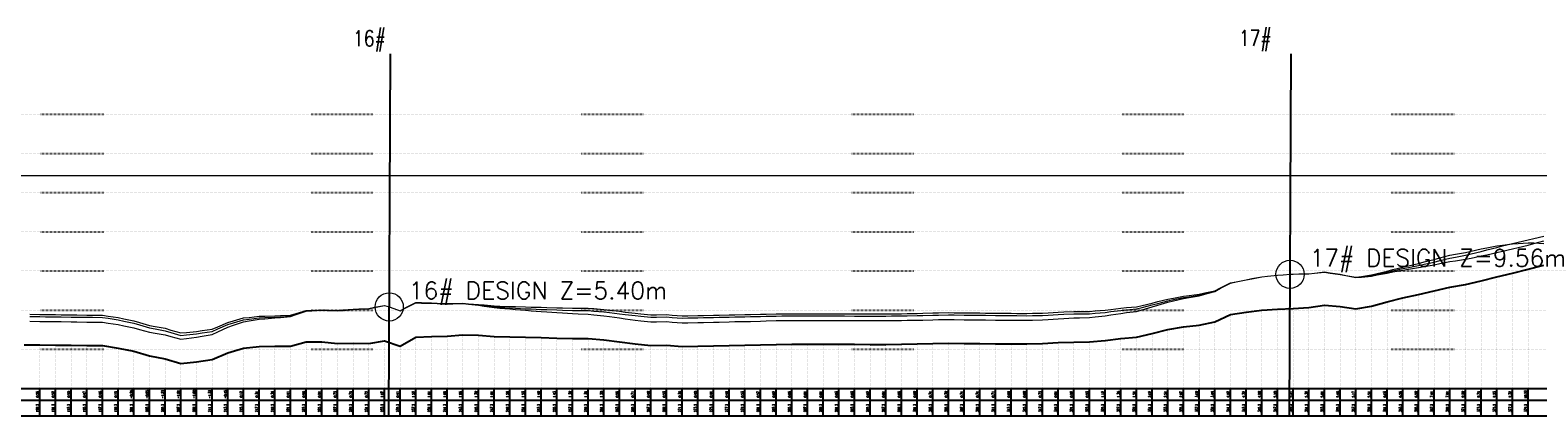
# Model space of a CAD drawing. Extents: x 391415 to 399140, y 3188456 to 3193757.
# Tile 5 of 6: x 393376 to 395301, y 3193250 to 3193743. Entities that reach past the tile are written whole.
import ezdxf
from ezdxf.enums import TextEntityAlignment as Align

# ---------------------------------------------------------------- set-up
doc = ezdxf.new("R2010")
doc.units = 0
doc.linetypes.add('X4', pattern=[1.6, 0, -1.6])
doc.layers.get('0').update_dxf_attribs({"linetype": 'CONTINUOUS'})
for name, color, linetype, lineweight in [('ANNOTATION', 7, 'CONTINUOUS', 0), ('DESIGN_CENTER', 1, 'CONTINUOUS', 0), ('DESIGN_DISTRIBUTED', 3, 'CONTINUOUS', 0), ('DESIGN_LOCAL', 255, 'CONTINUOUS', 0), ('PIER_CONTROL', 6, 'CONTINUOUS', 0), ('WSE_22_190', 4, 'CONTINUOUS', 0)]:
    doc.layers.add(name, color=color, linetype=linetype, lineweight=lineweight)
for name, color, linetype in [('DMX', 1, 'CONTINUOUS'), ('ZDH', 1, 'CONTINUOUS'), ('zdm1', 2, 'CONTINUOUS'), ('ZDMT5', 3, 'CONTINUOUS')]:
    doc.layers.add(name, color=color, linetype=linetype)
doc.styles.add('HZ', font='rs.shx', dxfattribs={"width": 0.8, "bigfont": 'hztxt.shx'})
doc.styles.get("Standard").update_dxf_attribs({"font": 'rs.shx', "bigfont": 'hztxt.shx'})

msp = doc.modelspace()

# ---------------------------------------------------------------- linework, layer by layer
at = {"linetype": 'Continuous', "flags": 128}
for points in [[(393834.4, 3193250.3), (393836.3, 3193712.5)], [(394984.2, 3193250.3), (394986.2, 3193712.5)]]:
    msp.add_lwpolyline(points, dxfattribs=at)
at = {"layer": 'DESIGN_CENTER', "color": 1}
msp.add_lwpolyline([(393376.2, 3193377.1), (393388.7, 3193376.9), (393396.2, 3193376.8), (393408.7, 3193376.7), (393416.2, 3193376.6), (393428.7, 3193376.4), (393436.2, 3193376.3), (393448.7, 3193376.2), (393456.2, 3193376.1), (393468.7, 3193375.9), (393476.2, 3193374.8), (393488.7, 3193372.8), (393496.2, 3193371.3), (393508.7, 3193368.7), (393516.2, 3193366.4), (393528.7, 3193362.7), (393536.2, 3193361.3), (393548.7, 3193358.9), (393556.2, 3193356.7), (393568.7, 3193353), (393576.2, 3193353.8), (393588.7, 3193355.1), (393596.2, 3193356.1), (393608.7, 3193357.9), (393616.2, 3193361.2), (393628.7, 3193366.7), (393636.2, 3193369), (393648.7, 3193372.7), (393656.2, 3193373.6), (393668.7, 3193375.3), (393676.2, 3193375.7), (393688.7, 3193376.4), (393696.2, 3193376.7), (393708.7, 3193377.4), (393716.2, 3193379.9), (393728.7, 3193384), (393736.2, 3193384.4), (393748.7, 3193385.1), (393756.2, 3193384.8), (393768.7, 3193384.4), (393776.2, 3193385), (393788.7, 3193386.1), (393796.2, 3193386.5), (393808.7, 3193387), (393816.2, 3193388.7), (393828.7, 3193391.3), (393834.8, 3193389.3), (393836.2, 3193388.8), (393848.7, 3193384.4), (393856.2, 3193388.3), (393868.7, 3193394.6), (393876.2, 3193394.4), (393888.7, 3193394.1), (393896.2, 3193393.7), (393908.7, 3193393), (393916.2, 3193393.2), (393928.7, 3193393.6), (393936.2, 3193392.9), (393948.7, 3193391.7), (393956.2, 3193390.8), (393968.7, 3193389.3), (393976.2, 3193388.8), (393988.7, 3193388.1), (393996.2, 3193387.7), (394008.7, 3193387), (394016.2, 3193386.7), (394028.7, 3193386.2), (394036.2, 3193385.9), (394048.7, 3193385.5), (394056.2, 3193385.3), (394068.7, 3193384.9), (394076.2, 3193384.8), (394088.7, 3193384.6), (394096.2, 3193384), (394108.7, 3193383.1), (394116.2, 3193382.2), (394128.7, 3193380.7), (394136.2, 3193379.8), (394148.7, 3193378.3), (394156.2, 3193377.5), (394168.7, 3193376.1), (394176.2, 3193376.3), (394188.7, 3193376.6), (394196.2, 3193376), (394208.7, 3193375), (394216.2, 3193375.2), (394228.7, 3193375.4), (394236.2, 3193375.6), (394248.7, 3193375.9), (394256.2, 3193376.1), (394268.7, 3193376.3), (394276.2, 3193376.5), (394288.7, 3193376.8), (394296.2, 3193376.9), (394308.7, 3193377.2), (394316.2, 3193377.4), (394328.7, 3193377.7), (394336.2, 3193377.8), (394348.7, 3193378), (394356.2, 3193377.9), (394368.7, 3193377.9), (394376.2, 3193377.9), (394388.7, 3193377.8), (394396.2, 3193377.8), (394408.7, 3193377.8), (394416.2, 3193377.8), (394428.7, 3193377.7), (394436.2, 3193377.7), (394448.7, 3193377.7), (394456.2, 3193377.6), (394468.7, 3193377.6), (394476.2, 3193377.8), (394488.7, 3193378), (394496.2, 3193378.1), (394508.7, 3193378.3), (394516.2, 3193378.5), (394528.7, 3193378.9), (394536.2, 3193379), (394548.7, 3193379.3), (394556.2, 3193379.1), (394568.7, 3193378.8), (394576.2, 3193378.8), (394588.7, 3193378.9), (394596.2, 3193378.7), (394608.7, 3193378.5), (394616.2, 3193378.4), (394628.7, 3193378.3), (394636.2, 3193378.2), (394648.7, 3193378.1), (394656.2, 3193378.3), (394668.7, 3193378.5), (394676.2, 3193379), (394688.7, 3193379.6), (394696.2, 3193379.9), (394708.7, 3193380.3), (394716.2, 3193380.4), (394728.7, 3193380.5), (394736.2, 3193381.2), (394748.7, 3193382.4), (394756.2, 3193383.3), (394768.7, 3193384.9), (394776.2, 3193385.6), (394788.7, 3193386.8), (394796.2, 3193388.7), (394808.7, 3193391.9), (394816.2, 3193393.8), (394828.7, 3193397.1), (394836.2, 3193398.7), (394848.7, 3193401.3), (394856.2, 3193402.3), (394868.7, 3193404.2), (394876.2, 3193406.1), (394888.7, 3193409.3), (394896.2, 3193413.2), (394908.7, 3193419.7), (394916.2, 3193421.3), (394928.7, 3193423.9), (394936.2, 3193425.3), (394948.7, 3193427.7), (394956.2, 3193428.5), (394968.7, 3193429.7), (394976.2, 3193430.4), (394984.8, 3193430.9), (394988.7, 3193431.1), (394996.2, 3193431.4), (395008.7, 3193431.6), (395016.2, 3193432.5), (395028.7, 3193433.7), (395036.2, 3193432.6), (395048.7, 3193430.8), (395056.2, 3193429.2), (395068.7, 3193426.8), (395076.2, 3193427.6), (395088.7, 3193429.1), (395096.2, 3193430.7), (395108.7, 3193433.5), (395116.2, 3193435.2), (395128.7, 3193438.2), (395136.2, 3193439.6), (395148.7, 3193442.2), (395156.2, 3193443.8), (395168.7, 3193446.6), (395176.2, 3193448.5), (395188.7, 3193451.7), (395196.2, 3193453), (395208.7, 3193455.3), (395216.2, 3193457.1), (395228.7, 3193460.2), (395236.2, 3193462.1), (395248.7, 3193465.2), (395256.2, 3193467.1), (395268.7, 3193470.2), (395276.2, 3193472), (395288.7, 3193475), (395296.2, 3193476.8), (395308.7, 3193479.6)], dxfattribs=at)
at = {"layer": 'DESIGN_DISTRIBUTED', "color": 3}
msp.add_lwpolyline([(393376.2, 3193371.1), (393388.7, 3193370.9), (393396.2, 3193370.8), (393408.7, 3193370.6), (393416.2, 3193370.5), (393428.7, 3193370.3), (393436.2, 3193370.2), (393448.7, 3193370), (393456.2, 3193370), (393468.7, 3193369.9), (393476.2, 3193368.7), (393488.7, 3193366.8), (393496.2, 3193365.3), (393508.7, 3193362.8), (393516.2, 3193360.6), (393528.7, 3193357.1), (393536.2, 3193355.8), (393548.7, 3193353.6), (393556.2, 3193351.5), (393568.7, 3193348.1), (393576.2, 3193349), (393588.7, 3193350.6), (393596.2, 3193351.9), (393608.7, 3193354.1), (393616.2, 3193357.6), (393628.7, 3193363.6), (393636.2, 3193366), (393648.7, 3193370.2), (393656.2, 3193371.4), (393668.7, 3193373.5), (393676.2, 3193374.2), (393688.7, 3193375.3), (393696.2, 3193375.9), (393708.7, 3193376.9), (393716.2, 3193379.6), (393728.7, 3193384), (393736.2, 3193384.5), (393748.7, 3193385.4), (393756.2, 3193385.2), (393768.7, 3193384.8), (393776.2, 3193385.5), (393788.7, 3193386.5), (393796.2, 3193386.8), (393808.7, 3193387.2), (393816.2, 3193388.8), (393828.7, 3193391.3), (393834.8, 3193389.3), (393836.2, 3193388.8), (393848.7, 3193384.5), (393856.2, 3193388.5), (393868.7, 3193394.8), (393876.2, 3193394.8), (393888.7, 3193394.5), (393896.2, 3193394.1), (393908.7, 3193393.5), (393916.2, 3193393.6), (393928.7, 3193393.8), (393936.2, 3193393), (393948.7, 3193391.5), (393956.2, 3193390.4), (393968.7, 3193388.6), (393976.2, 3193387.9), (393988.7, 3193386.8), (393996.2, 3193386.1), (394008.7, 3193385), (394016.2, 3193384.4), (394028.7, 3193383.4), (394036.2, 3193382.9), (394048.7, 3193382.1), (394056.2, 3193381.6), (394068.7, 3193380.8), (394076.2, 3193380.5), (394088.7, 3193380), (394096.2, 3193379.2), (394108.7, 3193378.1), (394116.2, 3193377), (394128.7, 3193375.3), (394136.2, 3193374.2), (394148.7, 3193372.6), (394156.2, 3193371.7), (394168.7, 3193370.2), (394176.2, 3193370.3), (394188.7, 3193370.6), (394196.2, 3193370), (394208.7, 3193368.9), (394216.2, 3193369.1), (394228.7, 3193369.3), (394236.2, 3193369.5), (394248.7, 3193369.8), (394256.2, 3193370), (394268.7, 3193370.3), (394276.2, 3193370.5), (394288.7, 3193370.8), (394296.2, 3193370.9), (394308.7, 3193371.2), (394316.2, 3193371.5), (394328.7, 3193371.8), (394336.2, 3193371.9), (394348.7, 3193372.1), (394356.2, 3193372.1), (394368.7, 3193372.1), (394376.2, 3193372.1), (394388.7, 3193372.1), (394396.2, 3193372.1), (394408.7, 3193372), (394416.2, 3193372), (394428.7, 3193372), (394436.2, 3193371.9), (394448.7, 3193371.9), (394456.2, 3193371.9), (394468.7, 3193371.8), (394476.2, 3193371.9), (394488.7, 3193372.1), (394496.2, 3193372.3), (394508.7, 3193372.4), (394516.2, 3193372.6), (394528.7, 3193373), (394536.2, 3193373.1), (394548.7, 3193373.3), (394556.2, 3193373.1), (394568.7, 3193372.8), (394576.2, 3193372.8), (394588.7, 3193372.8), (394596.2, 3193372.7), (394608.7, 3193372.5), (394616.2, 3193372.4), (394628.7, 3193372.3), (394636.2, 3193372.3), (394648.7, 3193372.2), (394656.2, 3193372.4), (394668.7, 3193372.8), (394676.2, 3193373.3), (394688.7, 3193374.2), (394696.2, 3193374.5), (394708.7, 3193375.2), (394716.2, 3193375.3), (394728.7, 3193375.7), (394736.2, 3193376.6), (394748.7, 3193378.1), (394756.2, 3193379.2), (394768.7, 3193381.1), (394776.2, 3193382), (394788.7, 3193383.6), (394796.2, 3193385.8), (394808.7, 3193389.4), (394816.2, 3193391.6), (394828.7, 3193395.3), (394836.2, 3193397.1), (394848.7, 3193400.1), (394856.2, 3193401.4), (394868.7, 3193403.5), (394876.2, 3193405.6), (394888.7, 3193409.1), (394896.2, 3193413.1), (394908.7, 3193419.8), (394916.2, 3193421.4), (394928.7, 3193424), (394936.2, 3193425.5), (394948.7, 3193427.8), (394956.2, 3193428.6), (394968.7, 3193429.8), (394976.2, 3193430.4), (394984.8, 3193430.9), (394988.7, 3193431.1), (394996.2, 3193431.4), (395008.7, 3193431.7), (395016.2, 3193432.6), (395028.7, 3193433.9), (395036.2, 3193432.8), (395048.7, 3193430.9), (395056.2, 3193429.3), (395068.7, 3193426.7), (395076.2, 3193427.4), (395088.7, 3193428.6), (395096.2, 3193430.1), (395108.7, 3193432.5), (395116.2, 3193433.9), (395128.7, 3193436.4), (395136.2, 3193437.5), (395148.7, 3193439.5), (395156.2, 3193440.9), (395168.7, 3193443.1), (395176.2, 3193444.7), (395188.7, 3193447.3), (395196.2, 3193448.3), (395208.7, 3193450.1), (395216.2, 3193451.6), (395228.7, 3193454.3), (395236.2, 3193455.9), (395248.7, 3193458.7), (395256.2, 3193460.5), (395268.7, 3193463.4), (395276.2, 3193465.2), (395288.7, 3193468.3), (395296.2, 3193470.2), (395308.7, 3193473.5)], dxfattribs=at)
at = {"layer": 'DESIGN_LOCAL', "color": 5}
msp.add_lwpolyline([(393376.2, 3193379.9), (393388.7, 3193379.7), (393396.2, 3193379.6), (393408.7, 3193379.5), (393416.2, 3193379.4), (393428.7, 3193379.2), (393436.2, 3193379.2), (393448.7, 3193379), (393456.2, 3193378.9), (393468.7, 3193378.8), (393476.2, 3193377.7), (393488.7, 3193375.8), (393496.2, 3193374.2), (393508.7, 3193371.6), (393516.2, 3193369.4), (393528.7, 3193365.7), (393536.2, 3193364.3), (393548.7, 3193362), (393556.2, 3193359.8), (393568.7, 3193356.1), (393576.2, 3193356.8), (393588.7, 3193358.1), (393596.2, 3193359.1), (393608.7, 3193360.9), (393616.2, 3193364.1), (393628.7, 3193369.5), (393636.2, 3193371.6), (393648.7, 3193375.2), (393656.2, 3193376), (393668.7, 3193377.4), (393676.2, 3193377.6), (393688.7, 3193378), (393696.2, 3193378.2), (393708.7, 3193378.6), (393716.2, 3193380.8), (393728.7, 3193384.6), (393736.2, 3193384.9), (393748.7, 3193385.3), (393756.2, 3193384.9), (393768.7, 3193384.3), (393776.2, 3193384.9), (393788.7, 3193385.9), (393796.2, 3193386.3), (393808.7, 3193386.9), (393816.2, 3193388.6), (393828.7, 3193391.3), (393834.8, 3193389.3), (393836.2, 3193388.8), (393848.7, 3193384.4), (393856.2, 3193388.2), (393868.7, 3193394.4), (393876.2, 3193394.2), (393888.7, 3193393.9), (393896.2, 3193393.6), (393908.7, 3193393), (393916.2, 3193393.3), (393928.7, 3193394), (393936.2, 3193393.4), (393948.7, 3193392.5), (393956.2, 3193391.8), (393968.7, 3193390.7), (393976.2, 3193390.4), (393988.7, 3193389.9), (393996.2, 3193389.7), (394008.7, 3193389.3), (394016.2, 3193389.1), (394028.7, 3193388.8), (394036.2, 3193388.6), (394048.7, 3193388.3), (394056.2, 3193388.2), (394068.7, 3193387.9), (394076.2, 3193387.8), (394088.7, 3193387.6), (394096.2, 3193387.1), (394108.7, 3193386.2), (394116.2, 3193385.3), (394128.7, 3193383.7), (394136.2, 3193382.8), (394148.7, 3193381.3), (394156.2, 3193380.5), (394168.7, 3193379.1), (394176.2, 3193379.2), (394188.7, 3193379.5), (394196.2, 3193378.9), (394208.7, 3193377.9), (394216.2, 3193378), (394228.7, 3193378.2), (394236.2, 3193378.4), (394248.7, 3193378.7), (394256.2, 3193378.8), (394268.7, 3193379.1), (394276.2, 3193379.3), (394288.7, 3193379.5), (394296.2, 3193379.7), (394308.7, 3193379.9), (394316.2, 3193380.1), (394328.7, 3193380.4), (394336.2, 3193380.5), (394348.7, 3193380.7), (394356.2, 3193380.7), (394368.7, 3193380.7), (394376.2, 3193380.6), (394388.7, 3193380.6), (394396.2, 3193380.6), (394408.7, 3193380.6), (394416.2, 3193380.5), (394428.7, 3193380.5), (394436.2, 3193380.5), (394448.7, 3193380.4), (394456.2, 3193380.4), (394468.7, 3193380.4), (394476.2, 3193380.5), (394488.7, 3193380.7), (394496.2, 3193380.9), (394508.7, 3193381.1), (394516.2, 3193381.3), (394528.7, 3193381.7), (394536.2, 3193381.8), (394548.7, 3193382.1), (394556.2, 3193381.9), (394568.7, 3193381.6), (394576.2, 3193381.6), (394588.7, 3193381.7), (394596.2, 3193381.5), (394608.7, 3193381.3), (394616.2, 3193381.3), (394628.7, 3193381.2), (394636.2, 3193381.1), (394648.7, 3193381), (394656.2, 3193381.2), (394668.7, 3193381.5), (394676.2, 3193381.9), (394688.7, 3193382.7), (394696.2, 3193382.9), (394708.7, 3193383.4), (394716.2, 3193383.4), (394728.7, 3193383.5), (394736.2, 3193384.2), (394748.7, 3193385.3), (394756.2, 3193386.2), (394768.7, 3193387.7), (394776.2, 3193388.4), (394788.7, 3193389.4), (394796.2, 3193391.3), (394808.7, 3193394.3), (394816.2, 3193396.1), (394828.7, 3193399.2), (394836.2, 3193400.6), (394848.7, 3193402.9), (394856.2, 3193403.8), (394868.7, 3193405.4), (394876.2, 3193407.1), (394888.7, 3193410), (394896.2, 3193413.8), (394908.7, 3193420.1), (394916.2, 3193421.5), (394928.7, 3193424), (394936.2, 3193425.3), (394948.7, 3193427.6), (394956.2, 3193428.5), (394968.7, 3193429.7), (394976.2, 3193430.3), (394984.8, 3193430.9), (394988.7, 3193431.1), (394996.2, 3193431.4), (395008.7, 3193431.6), (395016.2, 3193432.4), (395028.7, 3193433.7), (395036.2, 3193432.6), (395048.7, 3193430.9), (395056.2, 3193429.5), (395068.7, 3193427.3), (395076.2, 3193428.3), (395088.7, 3193430.1), (395096.2, 3193431.9), (395108.7, 3193435), (395116.2, 3193437), (395128.7, 3193440.2), (395136.2, 3193441.9), (395148.7, 3193444.8), (395156.2, 3193446.7), (395168.7, 3193449.8), (395176.2, 3193451.8), (395188.7, 3193455.2), (395196.2, 3193456.6), (395208.7, 3193458.8), (395216.2, 3193460.6), (395228.7, 3193463.3), (395236.2, 3193464.9), (395248.7, 3193467.2), (395256.2, 3193468.3), (395268.7, 3193469.8), (395276.2, 3193470.4), (395288.7, 3193470.9), (395296.2, 3193470.9), (395308.7, 3193470.2)], dxfattribs=at)
at = {"layer": 'DMX', "linetype": 'Continuous', "flags": 128}
msp.add_lwpolyline([(393368.7, 3193341), (393388.7, 3193340.8), (393408.7, 3193340.5), (393428.7, 3193340.3), (393448.7, 3193340.1), (393468.7, 3193339.9), (393488.7, 3193336.8), (393508.7, 3193332.7), (393528.7, 3193326.8), (393548.7, 3193323.1), (393568.7, 3193317.2), (393588.7, 3193319.3), (393608.7, 3193322.1), (393628.7, 3193330.8), (393648.7, 3193336.5), (393668.7, 3193338.7), (393688.7, 3193339.2), (393708.7, 3193339.4), (393728.7, 3193344.9), (393748.7, 3193344.8), (393768.7, 3193342.6), (393788.7, 3193342.9), (393808.7, 3193342.5), (393828.7, 3193346), (393848.7, 3193339.4), (393868.7, 3193350.5), (393888.7, 3193351.4), (393908.7, 3193351.8), (393928.7, 3193353.8), (393948.7, 3193353.1), (393968.7, 3193351.7), (393988.7, 3193351.2), (394008.7, 3193350.7), (394028.7, 3193350.1), (394048.7, 3193349.6), (394068.7, 3193349.1), (394088.7, 3193348.8), (394108.7, 3193347.3), (394128.7, 3193344.8), (394148.7, 3193342.4), (394168.7, 3193340.1), (394188.7, 3193340.6), (394208.7, 3193339), (394228.7, 3193339.3), (394248.7, 3193339.8), (394268.7, 3193340.2), (394288.7, 3193340.6), (394308.7, 3193341), (394328.7, 3193341.5), (394348.7, 3193341.8), (394368.7, 3193341.7), (394388.7, 3193341.7), (394408.7, 3193341.6), (394428.7, 3193341.6), (394448.7, 3193341.5), (394468.7, 3193341.4), (394488.7, 3193341.8), (394508.7, 3193342.2), (394528.7, 3193342.7), (394548.7, 3193343.1), (394568.7, 3193342.7), (394588.7, 3193342.7), (394608.7, 3193342.4), (394628.7, 3193342.2), (394648.7, 3193342.1), (394668.7, 3193342.6), (394688.7, 3193343.7), (394708.7, 3193344.5), (394728.7, 3193344.6), (394748.7, 3193346.5), (394768.7, 3193349), (394788.7, 3193350.7), (394808.7, 3193355.5), (394828.7, 3193360.4), (394848.7, 3193364), (394868.7, 3193366.1), (394888.7, 3193370.2), (394908.7, 3193379.6), (394928.7, 3193382.5), (394948.7, 3193385.1), (394968.7, 3193386.4), (394988.7, 3193387.5), (395008.7, 3193388.5), (395028.7, 3193391.7), (395048.7, 3193389.9), (395068.7, 3193387), (395088.7, 3193390.4), (395108.7, 3193395.6), (395128.7, 3193400.8), (395148.7, 3193405.1), (395168.7, 3193409.7), (395188.7, 3193414.7), (395208.7, 3193418.1), (395228.7, 3193422.8), (395248.7, 3193427.6), (395268.7, 3193432.5), (395288.7, 3193437.5), (395308.7, 3193442.8)], dxfattribs=at)
at = {"layer": 'PIER_CONTROL', "color": 6}
for centre in [(394984.8, 3193430.9), (393834.8, 3193389.3)]:
    msp.add_circle(centre, 18, dxfattribs=at)
at = {"layer": 'WSE_22_190', "color": 4}
msp.add_line((391496.2, 3193557.2), (396812.7, 3193557.2), dxfattribs=at)
at = {"layer": 'zdm1', "linetype": 'X4'}
for p, q in [((391481.2, 3193635.3), (396827.7, 3193635.3)), ((391481.2, 3193585.3), (396827.7, 3193585.3)), ((391481.2, 3193535.3), (396827.7, 3193535.3)), ((391481.2, 3193485.3), (396827.7, 3193485.3)), ((391481.2, 3193435.3), (396827.7, 3193435.3)), ((391481.2, 3193385.3), (396827.7, 3193385.3)), ((391481.2, 3193335.3), (396827.7, 3193335.3)), ((391481.2, 3193285.3), (396827.7, 3193285.3))]:
    msp.add_line(p, q, dxfattribs=at)
at = {"layer": 'zdm1', "linetype": 'Continuous'}
for p, q in [((391496.2, 3193285.3), (396817.7, 3193285.3)), ((391451.2, 3193270.3), (396817.7, 3193270.3)), ((391451.2, 3193250.3), (396817.7, 3193250.3))]:
    msp.add_line(p, q, dxfattribs=at)
at = {"layer": 'ZDMT5', "linetype": 'X4'}
for p, q in [((395248.7, 3193285.3), (395248.7, 3193427.6)), ((395268.7, 3193285.3), (395268.7, 3193432.5)), ((395288.7, 3193285.3), (395288.7, 3193437.5)), ((395168.7, 3193285.3), (395168.7, 3193409.7)), ((395188.7, 3193285.3), (395188.7, 3193414.7)), ((395208.7, 3193285.3), (395208.7, 3193418.1)), ((395228.7, 3193285.3), (395228.7, 3193422.8)), ((395028.7, 3193285.3), (395028.7, 3193391.7)), ((395048.7, 3193285.3), (395048.7, 3193389.9)), ((395088.7, 3193285.3), (395088.7, 3193390.4)), ((395108.7, 3193285.3), (395108.7, 3193395.6)), ((395128.7, 3193285.3), (395128.7, 3193400.8)), ((395148.7, 3193285.3), (395148.7, 3193405.1)), ((394888.7, 3193285.3), (394888.7, 3193370.2)), ((394908.7, 3193285.3), (394908.7, 3193379.6)), ((394928.7, 3193285.3), (394928.7, 3193382.5)), ((394948.7, 3193285.3), (394948.7, 3193385.1)), ((394968.7, 3193285.3), (394968.7, 3193386.4)), ((394988.7, 3193285.3), (394988.7, 3193387.5)), ((395008.7, 3193285.3), (395008.7, 3193388.5)), ((395068.7, 3193285.3), (395068.7, 3193387)), ((393868.7, 3193285.3), (393868.7, 3193350.5)), ((393888.7, 3193285.3), (393888.7, 3193351.4)), ((393908.7, 3193285.3), (393908.7, 3193351.8)), ((393928.7, 3193285.3), (393928.7, 3193353.8)), ((393948.7, 3193285.3), (393948.7, 3193353.1)), ((393968.7, 3193285.3), (393968.7, 3193351.7)), ((393988.7, 3193285.3), (393988.7, 3193351.2)), ((394008.7, 3193285.3), (394008.7, 3193350.7)), ((394788.7, 3193285.3), (394788.7, 3193350.7)), ((394808.7, 3193285.3), (394808.7, 3193355.5)), ((394828.7, 3193285.3), (394828.7, 3193360.4)), ((394848.7, 3193285.3), (394848.7, 3193364)), ((394868.7, 3193285.3), (394868.7, 3193366.1)), ((393388.7, 3193285.3), (393388.7, 3193340.8)), ((393408.7, 3193285.3), (393408.7, 3193340.5)), ((393428.7, 3193285.3), (393428.7, 3193340.3)), ((393448.7, 3193285.3), (393448.7, 3193340.1)), ((393468.7, 3193285.3), (393468.7, 3193339.9)), ((393488.7, 3193285.3), (393488.7, 3193336.8)), ((393508.7, 3193285.3), (393508.7, 3193332.7)), ((393648.7, 3193285.3), (393648.7, 3193336.5)), ((393668.7, 3193285.3), (393668.7, 3193338.7)), ((393688.7, 3193285.3), (393688.7, 3193339.2)), ((393708.7, 3193285.3), (393708.7, 3193339.4)), ((393728.7, 3193285.3), (393728.7, 3193344.9)), ((393748.7, 3193285.3), (393748.7, 3193344.8)), ((393768.7, 3193285.3), (393768.7, 3193342.6)), ((393788.7, 3193285.3), (393788.7, 3193342.9)), ((393808.7, 3193285.3), (393808.7, 3193342.5)), ((393828.7, 3193285.3), (393828.7, 3193346)), ((393848.7, 3193285.3), (393848.7, 3193339.4)), ((394028.7, 3193285.3), (394028.7, 3193350.1)), ((394048.7, 3193285.3), (394048.7, 3193349.6)), ((394068.7, 3193285.3), (394068.7, 3193349.1)), ((394088.7, 3193285.3), (394088.7, 3193348.8)), ((394108.7, 3193285.3), (394108.7, 3193347.3)), ((394128.7, 3193285.3), (394128.7, 3193344.8)), ((394148.7, 3193285.3), (394148.7, 3193342.4)), ((394168.7, 3193285.3), (394168.7, 3193340.1)), ((394188.7, 3193285.3), (394188.7, 3193340.6)), ((394208.7, 3193285.3), (394208.7, 3193339)), ((394228.7, 3193285.3), (394228.7, 3193339.3)), ((394248.7, 3193285.3), (394248.7, 3193339.8)), ((394268.7, 3193285.3), (394268.7, 3193340.2)), ((394288.7, 3193285.3), (394288.7, 3193340.6)), ((394308.7, 3193285.3), (394308.7, 3193341)), ((394328.7, 3193285.3), (394328.7, 3193341.5)), ((394348.7, 3193285.3), (394348.7, 3193341.8)), ((394368.7, 3193285.3), (394368.7, 3193341.7)), ((394388.7, 3193285.3), (394388.7, 3193341.7)), ((394408.7, 3193285.3), (394408.7, 3193341.6)), ((394428.7, 3193285.3), (394428.7, 3193341.6)), ((394448.7, 3193285.3), (394448.7, 3193341.5)), ((394468.7, 3193285.3), (394468.7, 3193341.4)), ((394488.7, 3193285.3), (394488.7, 3193341.8)), ((394508.7, 3193285.3), (394508.7, 3193342.2)), ((394528.7, 3193285.3), (394528.7, 3193342.7)), ((394548.7, 3193285.3), (394548.7, 3193343.1)), ((394568.7, 3193285.3), (394568.7, 3193342.7)), ((394588.7, 3193285.3), (394588.7, 3193342.7)), ((394608.7, 3193285.3), (394608.7, 3193342.4)), ((394628.7, 3193285.3), (394628.7, 3193342.2)), ((394648.7, 3193285.3), (394648.7, 3193342.1)), ((394668.7, 3193285.3), (394668.7, 3193342.6)), ((394688.7, 3193285.3), (394688.7, 3193343.7)), ((394708.7, 3193285.3), (394708.7, 3193344.5)), ((394728.7, 3193285.3), (394728.7, 3193344.6)), ((394748.7, 3193285.3), (394748.7, 3193346.5)), ((394768.7, 3193285.3), (394768.7, 3193349)), ((393528.7, 3193285.3), (393528.7, 3193326.8)), ((393548.7, 3193285.3), (393548.7, 3193323.1)), ((393568.7, 3193285.3), (393568.7, 3193317.2)), ((393588.7, 3193285.3), (393588.7, 3193319.3)), ((393608.7, 3193285.3), (393608.7, 3193322.1)), ((393628.7, 3193285.3), (393628.7, 3193330.8))]:
    msp.add_line(p, q, dxfattribs=at)
at = {"layer": 'ZDMT5', "linetype": 'Continuous'}
for p, q in [((393388.7, 3193250.3), (393388.7, 3193285.3)), ((393408.7, 3193250.3), (393408.7, 3193285.3)), ((393428.7, 3193250.3), (393428.7, 3193285.3)), ((393448.7, 3193250.3), (393448.7, 3193285.3)), ((393468.7, 3193250.3), (393468.7, 3193285.3)), ((393488.7, 3193250.3), (393488.7, 3193285.3)), ((393508.7, 3193250.3), (393508.7, 3193285.3)), ((393528.7, 3193250.3), (393528.7, 3193285.3)), ((393548.7, 3193250.3), (393548.7, 3193285.3)), ((393568.7, 3193250.3), (393568.7, 3193285.3)), ((393588.7, 3193250.3), (393588.7, 3193285.3)), ((393608.7, 3193250.3), (393608.7, 3193285.3)), ((393628.7, 3193250.3), (393628.7, 3193285.3)), ((393648.7, 3193250.3), (393648.7, 3193285.3)), ((393668.7, 3193250.3), (393668.7, 3193285.3)), ((393688.7, 3193250.3), (393688.7, 3193285.3)), ((393708.7, 3193250.3), (393708.7, 3193285.3)), ((393728.7, 3193250.3), (393728.7, 3193285.3)), ((393748.7, 3193250.3), (393748.7, 3193285.3)), ((393768.7, 3193250.3), (393768.7, 3193285.3)), ((393788.7, 3193250.3), (393788.7, 3193285.3)), ((393808.7, 3193250.3), (393808.7, 3193285.3)), ((393828.7, 3193250.3), (393828.7, 3193285.3)), ((393848.7, 3193250.3), (393848.7, 3193285.3)), ((393868.7, 3193250.3), (393868.7, 3193285.3)), ((393888.7, 3193250.3), (393888.7, 3193285.3)), ((393908.7, 3193250.3), (393908.7, 3193285.3)), ((393928.7, 3193250.3), (393928.7, 3193285.3)), ((393948.7, 3193250.3), (393948.7, 3193285.3)), ((393968.7, 3193250.3), (393968.7, 3193285.3)), ((393988.7, 3193250.3), (393988.7, 3193285.3)), ((394008.7, 3193250.3), (394008.7, 3193285.3)), ((394028.7, 3193250.3), (394028.7, 3193285.3)), ((394048.7, 3193250.3), (394048.7, 3193285.3)), ((394068.7, 3193250.3), (394068.7, 3193285.3)), ((394088.7, 3193250.3), (394088.7, 3193285.3)), ((394108.7, 3193250.3), (394108.7, 3193285.3)), ((394128.7, 3193250.3), (394128.7, 3193285.3)), ((394148.7, 3193250.3), (394148.7, 3193285.3)), ((394168.7, 3193250.3), (394168.7, 3193285.3)), ((394188.7, 3193250.3), (394188.7, 3193285.3)), ((394208.7, 3193250.3), (394208.7, 3193285.3)), ((394228.7, 3193250.3), (394228.7, 3193285.3)), ((394248.7, 3193250.3), (394248.7, 3193285.3)), ((394268.7, 3193250.3), (394268.7, 3193285.3)), ((394288.7, 3193250.3), (394288.7, 3193285.3)), ((394308.7, 3193250.3), (394308.7, 3193285.3)), ((394328.7, 3193250.3), (394328.7, 3193285.3)), ((394348.7, 3193250.3), (394348.7, 3193285.3)), ((394368.7, 3193250.3), (394368.7, 3193285.3)), ((394388.7, 3193250.3), (394388.7, 3193285.3)), ((394408.7, 3193250.3), (394408.7, 3193285.3)), ((394428.7, 3193250.3), (394428.7, 3193285.3)), ((394448.7, 3193250.3), (394448.7, 3193285.3)), ((394468.7, 3193250.3), (394468.7, 3193285.3)), ((394488.7, 3193250.3), (394488.7, 3193285.3)), ((394508.7, 3193250.3), (394508.7, 3193285.3)), ((394528.7, 3193250.3), (394528.7, 3193285.3)), ((394548.7, 3193250.3), (394548.7, 3193285.3)), ((394568.7, 3193250.3), (394568.7, 3193285.3)), ((394588.7, 3193250.3), (394588.7, 3193285.3)), ((394608.7, 3193250.3), (394608.7, 3193285.3)), ((394628.7, 3193250.3), (394628.7, 3193285.3)), ((394648.7, 3193250.3), (394648.7, 3193285.3)), ((394668.7, 3193250.3), (394668.7, 3193285.3)), ((394688.7, 3193250.3), (394688.7, 3193285.3)), ((394708.7, 3193250.3), (394708.7, 3193285.3)), ((394728.7, 3193250.3), (394728.7, 3193285.3)), ((394748.7, 3193250.3), (394748.7, 3193285.3)), ((394768.7, 3193250.3), (394768.7, 3193285.3)), ((394788.7, 3193250.3), (394788.7, 3193285.3)), ((394808.7, 3193250.3), (394808.7, 3193285.3)), ((394828.7, 3193250.3), (394828.7, 3193285.3)), ((394848.7, 3193250.3), (394848.7, 3193285.3)), ((394868.7, 3193250.3), (394868.7, 3193285.3)), ((394888.7, 3193250.3), (394888.7, 3193285.3)), ((394908.7, 3193250.3), (394908.7, 3193285.3)), ((394928.7, 3193250.3), (394928.7, 3193285.3)), ((394948.7, 3193250.3), (394948.7, 3193285.3)), ((394968.7, 3193250.3), (394968.7, 3193285.3)), ((394988.7, 3193250.3), (394988.7, 3193285.3)), ((395008.7, 3193250.3), (395008.7, 3193285.3)), ((395028.7, 3193250.3), (395028.7, 3193285.3)), ((395048.7, 3193250.3), (395048.7, 3193285.3)), ((395068.7, 3193250.3), (395068.7, 3193285.3)), ((395088.7, 3193250.3), (395088.7, 3193285.3)), ((395108.7, 3193250.3), (395108.7, 3193285.3)), ((395128.7, 3193250.3), (395128.7, 3193285.3)), ((395148.7, 3193250.3), (395148.7, 3193285.3)), ((395168.7, 3193250.3), (395168.7, 3193285.3)), ((395188.7, 3193250.3), (395188.7, 3193285.3)), ((395208.7, 3193250.3), (395208.7, 3193285.3)), ((395228.7, 3193250.3), (395228.7, 3193285.3)), ((395248.7, 3193250.3), (395248.7, 3193285.3)), ((395268.7, 3193250.3), (395268.7, 3193285.3)), ((395288.7, 3193250.3), (395288.7, 3193285.3))]:
    msp.add_line(p, q, dxfattribs=at)

# ---------------------------------------------------------------- texts
at = {"layer": 'ANNOTATION', "color": 6}
for s, p in [('17# DESIGN Z=9.56m', (395009.8, 3193440.9)), ('16# DESIGN Z=5.40m', (393859.8, 3193399.3))]:
    msp.add_text(s, height=22, dxfattribs=at).set_placement(p)
at = {"layer": 'ZDH', "linetype": 'Continuous', "style": 'HZ', "width": 0.8}
for s, p in [('16#', (393788.7, 3193722, 88888)), ('17#', (394919.5, 3193722.5, 88888))]:
    msp.add_text(s, height=20, dxfattribs=at).set_placement(p)
at = {"layer": 'ZDMT5', "linetype": 'Continuous', "style": 'HZ', "width": 0.8}
for s, p in [('0.55', (393388.2, 3193277.8)), ('0.52', (393408.2, 3193277.8)), ('0.50', (393428.2, 3193277.8)), ('0.47', (393448.2, 3193277.8)), ('0.46', (393468.2, 3193277.8)), ('0.15', (393488.2, 3193277.8)), ('-0.26', (393508.2, 3193277.8)), ('-0.85', (393528.2, 3193277.8)), ('-1.22', (393548.2, 3193277.8)), ('-1.81', (393568.2, 3193277.8)), ('-1.60', (393588.2, 3193277.8)), ('-1.32', (393608.2, 3193277.8)), ('-0.45', (393628.2, 3193277.8)), ('0.12', (393648.2, 3193277.8)), ('0.34', (393668.2, 3193277.8)), ('0.39', (393688.2, 3193277.8)), ('0.41', (393708.2, 3193277.8)), ('0.96', (393728.2, 3193277.8)), ('0.94', (393748.2, 3193277.8)), ('0.73', (393768.2, 3193277.8)), ('0.75', (393788.2, 3193277.8)), ('0.72', (393808.2, 3193277.8)), ('1.07', (393828.2, 3193277.8)), ('0.41', (393848.2, 3193277.8)), ('1.52', (393868.2, 3193277.8)), ('1.61', (393888.2, 3193277.8)), ('1.65', (393908.2, 3193277.8)), ('1.85', (393928.2, 3193277.8)), ('1.78', (393948.2, 3193277.8)), ('1.64', (393968.2, 3193277.8)), ('1.59', (393988.2, 3193277.8)), ('1.53', (394008.2, 3193277.8)), ('1.48', (394028.2, 3193277.8)), ('1.43', (394048.2, 3193277.8)), ('1.38', (394068.2, 3193277.8)), ('1.35', (394088.2, 3193277.8)), ('1.20', (394108.2, 3193277.8)), ('0.95', (394128.2, 3193277.8)), ('0.71', (394148.2, 3193277.8)), ('0.48', (394168.2, 3193277.8)), ('0.53', (394188.2, 3193277.8)), ('0.36', (394208.2, 3193277.8)), ('0.40', (394228.2, 3193277.8)), ('0.44', (394248.2, 3193277.8)), ('0.49', (394268.2, 3193277.8)), ('0.53', (394288.2, 3193277.8)), ('0.57', (394308.2, 3193277.8)), ('0.62', (394328.2, 3193277.8)), ('0.65', (394348.2, 3193277.8)), ('0.64', (394368.2, 3193277.8)), ('0.64', (394388.2, 3193277.8)), ('0.63', (394408.2, 3193277.8)), ('0.63', (394428.2, 3193277.8)), ('0.62', (394448.2, 3193277.8)), ('0.61', (394468.2, 3193277.8)), ('0.65', (394488.2, 3193277.8)), ('0.68', (394508.2, 3193277.8)), ('0.74', (394528.2, 3193277.8)), ('0.78', (394548.2, 3193277.8)), ('0.74', (394568.2, 3193277.8)), ('0.74', (394588.2, 3193277.8)), ('0.71', (394608.2, 3193277.8)), ('0.69', (394628.2, 3193277.8)), ('0.68', (394648.2, 3193277.8)), ('0.73', (394668.2, 3193277.8)), ('0.84', (394688.2, 3193277.8)), ('0.92', (394708.2, 3193277.8)), ('0.93', (394728.2, 3193277.8)), ('1.12', (394748.2, 3193277.8)), ('1.36', (394768.2, 3193277.8)), ('1.54', (394788.2, 3193277.8)), ('2.02', (394808.2, 3193277.8)), ('2.51', (394828.2, 3193277.8)), ('2.87', (394848.2, 3193277.8)), ('3.08', (394868.2, 3193277.8)), ('3.49', (394888.2, 3193277.8)), ('4.42', (394908.2, 3193277.8)), ('4.72', (394928.2, 3193277.8)), ('4.98', (394948.2, 3193277.8)), ('5.10', (394968.2, 3193277.8)), ('5.21', (394988.2, 3193277.8)), ('5.32', (395008.2, 3193277.8)), ('5.64', (395028.2, 3193277.8)), ('5.46', (395048.2, 3193277.8)), ('5.17', (395068.2, 3193277.8)), ('5.51', (395088.2, 3193277.8)), ('6.03', (395108.2, 3193277.8)), ('6.55', (395128.2, 3193277.8)), ('6.98', (395148.2, 3193277.8)), ('7.44', (395168.2, 3193277.8)), ('7.94', (395188.2, 3193277.8)), ('8.28', (395208.2, 3193277.8)), ('8.75', (395228.2, 3193277.8)), ('9.23', (395248.2, 3193277.8)), ('9.72', (395268.2, 3193277.8)), ('10.22', (395288.2, 3193277.8)), ('189.2', (393388.2, 3193260.3)), ('191.2', (393408.2, 3193260.3)), ('193.2', (393428.2, 3193260.3)), ('195.2', (393448.2, 3193260.3)), ('197.2', (393468.2, 3193260.3)), ('199.2', (393488.2, 3193260.3)), ('201.2', (393508.2, 3193260.3)), ('203.2', (393528.2, 3193260.3)), ('205.2', (393548.2, 3193260.3)), ('207.2', (393568.2, 3193260.3)), ('209.2', (393588.2, 3193260.3)), ('211.2', (393608.2, 3193260.3)), ('213.2', (393628.2, 3193260.3)), ('215.2', (393648.2, 3193260.3)), ('217.2', (393668.2, 3193260.3)), ('219.2', (393688.2, 3193260.3)), ('221.2', (393708.2, 3193260.3)), ('223.2', (393728.2, 3193260.3)), ('225.2', (393748.2, 3193260.3)), ('227.2', (393768.2, 3193260.3)), ('229.2', (393788.2, 3193260.3)), ('231.2', (393808.2, 3193260.3)), ('233.2', (393828.2, 3193260.3)), ('235.2', (393848.2, 3193260.3)), ('237.2', (393868.2, 3193260.3)), ('239.2', (393888.2, 3193260.3)), ('241.2', (393908.2, 3193260.3)), ('243.2', (393928.2, 3193260.3)), ('245.2', (393948.2, 3193260.3)), ('247.2', (393968.2, 3193260.3)), ('249.2', (393988.2, 3193260.3)), ('251.2', (394008.2, 3193260.3)), ('253.2', (394028.2, 3193260.3)), ('255.2', (394048.2, 3193260.3)), ('257.2', (394068.2, 3193260.3)), ('259.2', (394088.2, 3193260.3)), ('261.2', (394108.2, 3193260.3)), ('263.2', (394128.2, 3193260.3)), ('265.2', (394148.2, 3193260.3)), ('267.2', (394168.2, 3193260.3)), ('269.2', (394188.2, 3193260.3)), ('271.2', (394208.2, 3193260.3)), ('273.2', (394228.2, 3193260.3)), ('275.2', (394248.2, 3193260.3)), ('277.2', (394268.2, 3193260.3)), ('279.2', (394288.2, 3193260.3)), ('281.2', (394308.2, 3193260.3)), ('283.2', (394328.2, 3193260.3)), ('285.2', (394348.2, 3193260.3)), ('287.2', (394368.2, 3193260.3)), ('289.2', (394388.2, 3193260.3)), ('291.2', (394408.2, 3193260.3)), ('293.2', (394428.2, 3193260.3)), ('295.2', (394448.2, 3193260.3)), ('297.2', (394468.2, 3193260.3)), ('299.2', (394488.2, 3193260.3)), ('301.2', (394508.2, 3193260.3)), ('303.2', (394528.2, 3193260.3)), ('305.2', (394548.2, 3193260.3)), ('307.2', (394568.2, 3193260.3)), ('309.2', (394588.2, 3193260.3)), ('311.2', (394608.2, 3193260.3)), ('313.2', (394628.2, 3193260.3)), ('315.2', (394648.2, 3193260.3)), ('317.2', (394668.2, 3193260.3)), ('319.2', (394688.2, 3193260.3)), ('321.2', (394708.2, 3193260.3)), ('323.2', (394728.2, 3193260.3)), ('325.2', (394748.2, 3193260.3)), ('327.2', (394768.2, 3193260.3)), ('329.2', (394788.2, 3193260.3)), ('331.2', (394808.2, 3193260.3)), ('333.2', (394828.2, 3193260.3)), ('335.2', (394848.2, 3193260.3)), ('337.2', (394868.2, 3193260.3)), ('339.2', (394888.2, 3193260.3)), ('341.2', (394908.2, 3193260.3)), ('343.2', (394928.2, 3193260.3)), ('345.2', (394948.2, 3193260.3)), ('347.2', (394968.2, 3193260.3)), ('349.2', (394988.2, 3193260.3)), ('351.2', (395008.2, 3193260.3)), ('353.2', (395028.2, 3193260.3)), ('355.2', (395048.2, 3193260.3)), ('357.2', (395068.2, 3193260.3)), ('359.2', (395088.2, 3193260.3)), ('361.2', (395108.2, 3193260.3)), ('363.2', (395128.2, 3193260.3)), ('365.2', (395148.2, 3193260.3)), ('367.2', (395168.2, 3193260.3)), ('369.2', (395188.2, 3193260.3)), ('371.2', (395208.2, 3193260.3)), ('373.2', (395228.2, 3193260.3)), ('375.2', (395248.2, 3193260.3)), ('377.2', (395268.2, 3193260.3)), ('379.2', (395288.2, 3193260.3))]:
    msp.add_text(s, height=3, rotation=90, dxfattribs=at).set_placement(p, align=Align.BOTTOM_CENTER)

doc.saveas('drawing.dxf')
